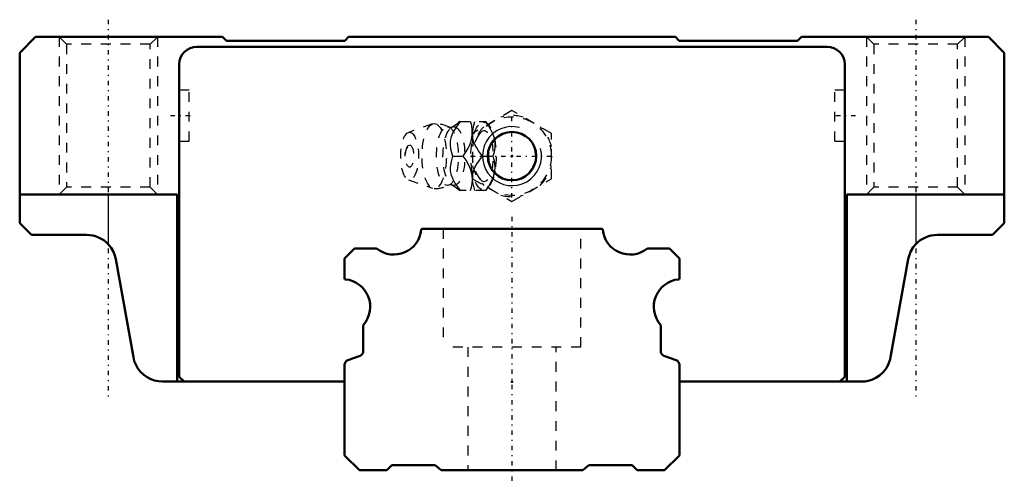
# Model space of a CAD drawing. Header units: millimetres. Extents: x -50 to 50, y -1 to 46.
import ezdxf

# ---------------------------------------------------------------- set-up
doc = ezdxf.new("R2010")
doc.units = ezdxf.units.MM
doc.linetypes.add('Center', pattern=[1.5, 0.45, -0.5, 0.05, -0.5])
doc.linetypes.add('Dashed', pattern=[2, 1, -1])
for name, color, linetype, lineweight in [('2d ConnectionPoints', 7, 'Continuous', 50), ('AM_0', 7, 'Continuous', 50), ('AM_4', 3, 'Continuous', 25), ('AM_5', 3, 'Continuous', 25), ('AM_7', 7, 'Center', 25), ('AM_9', 6, 'Dashed', 25)]:
    doc.layers.add(name, color=color, linetype=linetype, lineweight=lineweight)

# ---------------------------------------------------------------- blocks, each defined once
blk = doc.blocks.new('1_B_M6F_grease_nipple_joint1_SVR_0_in_SVR35C1SS280LG200BM6F85250001_2')
at = {"layer": 'AM_5', "linetype": 'Dashed'}
blk.add_arc((0, 31.9), 2.39, 75, 15, dxfattribs=at)
at = {"layer": 'AM_7'}
for p, q in [((0, 27.7), (0, 36.1)), ((-4.2, 31.9), (4.2, 31.9))]:
    blk.add_line(p, q, dxfattribs=at)
at = {"layer": 'AM_9'}
for p, q in [((0, 36.52), (-4, 34.21)), ((4, 34.21), (0, 36.52)), ((-8.07, 35.17), (-10.52, 34.3)), ((-5.32, 35.4), (-2.67, 35.4)), ((-2.37, 35.05), (-2.67, 35.4)), ((-4, 34.21), (-4, 29.59)), ((4, 29.59), (4, 34.21)), ((-6.03, 31.9), (-4.96, 31.9)), ((-3, 31.9), (-1.93, 31.9)), ((-10.52, 29.5), (-8.07, 28.63)), ((-4, 29.59), (0, 27.28)), ((0, 27.28), (4, 29.59)), ((-2.67, 28.4), (-5.32, 28.4)), ((-2.67, 28.4), (-2.37, 28.75))]:
    blk.add_line(p, q, dxfattribs=at)
for points in [[(-5.27, 35.4), (-5.67, 34.85), (-6.01, 34.28), (-6.18, 33.87), (-6.27, 33.45), (-6.29, 33.05), (-6.24, 32.65), (-6.14, 32.27), (-6.03, 31.9)], [(-5.31, 35.4), (-5.42, 35.31), (-5.61, 35.15), (-5.84, 34.98), (-6.11, 34.82), (-6.13, 34.81)], [(-4.96, 31.9), (-4.71, 32.26), (-4.48, 32.63), (-4.28, 33.03), (-4.14, 33.43), (-4.03, 33.99), (-4.03, 34.56), (-4.09, 34.99), (-4.2, 35.4)], [(-4, 33.84), (-4, 33.85), (-4.02, 34.25), (-3.96, 34.65), (-3.87, 35.03), (-3.76, 35.4)], [(-2.69, 35.4), (-2.43, 35.04), (-2.21, 34.67), (-2.01, 34.27), (-1.86, 33.87), (-1.76, 33.31), (-1.75, 32.74), (-1.82, 32.31), (-1.93, 31.9)], [(-6.13, 34.81), (-6.13, 34.81), (-6.16, 34.8), (-6.21, 34.79), (-6.28, 34.79), (-6.33, 34.8), (-6.34, 34.81)], [(-3, 31.9), (-3.4, 32.45), (-3.58, 32.73), (-3.74, 33.02), (-3.91, 33.42), (-4, 33.84)], [(-6.03, 31.9), (-6.19, 31.35), (-6.28, 30.78), (-6.27, 30.37), (-6.19, 29.95), (-6.02, 29.55), (-5.8, 29.15), (-5.55, 28.77), (-5.27, 28.4)], [(-4.2, 28.4), (-4.1, 28.76), (-4.04, 29.13), (-4.01, 29.53), (-4.04, 29.93), (-4.17, 30.49), (-4.42, 31.06), (-4.67, 31.49), (-4.96, 31.9)], [(-4, 29.95), (-3.92, 30.35), (-3.76, 30.75), (-3.53, 31.15), (-3.28, 31.53), (-3, 31.9)], [(-1.93, 31.9), (-1.83, 31.54), (-1.77, 31.17), (-1.74, 30.77), (-1.77, 30.37), (-1.9, 29.81), (-2.15, 29.24), (-2.4, 28.81), (-2.69, 28.4)], [(-6.34, 28.99), (-6.31, 29), (-6.26, 29.01), (-6.19, 29.01), (-6.14, 29), (-6.13, 28.99)], [(-4.01, 29.53), (-4.01, 29.92), (-4, 29.95)], [(-3.76, 28.4), (-3.92, 28.95), (-3.98, 29.23), (-4.01, 29.52)], [(-6.13, 29), (-5.88, 28.84), (-5.65, 28.68), (-5.46, 28.53), (-5.31, 28.4)]]:
    blk.add_lwpolyline(points, dxfattribs=at)
blk.add_circle((0, 31.9), 4, dxfattribs=at)
for centre, radius, start, end in [((0, 31.9), 4.12, 73.8624, 106.1376), ((-7.9, 31.9), 3.3, 61.7605, 90), ((0, 31.9), 4.12, 133.8624, 166.1376), ((0, 31.9), 4.12, 13.8624, 46.1376), ((-9.07, 31.9), 1.82, 148.3697, 211.6303), ((0, 31.9), 4.12, 193.8624, 226.1376), ((0, 31.9), 4.12, 313.8624, 346.1376), ((-7.9, 31.9), 3.3, 270, 298.2395), ((0, 31.9), 4.12, 253.8624, 286.1376)]:
    blk.add_arc(centre, radius, start, end, dxfattribs=at)
for centre, major_axis in [((-7.9, 31.9), (0, 3.3)), ((-2.89, 31.9), (0, 3.44)), ((-10.4, 31.9), (0, 2.42)), ((-6.56, 31.9), (0, 2.97)), ((-5.9, 31.9), (0, 2.97)), ((-10.4, 31.9), (0, 1.12))]:
    blk.add_ellipse(centre, major_axis=major_axis, ratio=0.37461, dxfattribs=at)
blk.add_ellipse((-2.84, 31.9), major_axis=(0, -2.57), ratio=0.37461, start_param=5.78106, end_param=9.9269, dxfattribs=at)
blk = doc.blocks.new('2_SVR_35C1SSB_M6F1_Slide_0_in_SVR35C1SS280LG200BM6F85250001_2')
at = {"layer": 'AM_0'}
for p, q in [((-48.4, 44), (-50, 42.4)), ((-29.4, 44), (-48.4, 44)), ((-29.01, 43.6), (-29.4, 44)), ((-16.6, 44), (-16.99, 43.6)), ((16.6, 44), (-16.6, 44)), ((16.99, 43.6), (16.6, 44)), ((29.4, 44), (29.01, 43.6)), ((48.4, 44), (29.4, 44)), ((50, 42.4), (48.4, 44)), ((32, 43), (-32, 43)), ((-16.99, 43.6), (-29.01, 43.6)), ((29.01, 43.6), (16.99, 43.6)), ((-50, 25.1), (-50, 42.4)), ((50, 42.4), (50, 25.1)), ((-33.8, 41.2), (-33.8, 9.5)), ((33.8, 9.5), (33.8, 41.2)), ((-50, 28), (-34, 28)), ((-34, 9), (-34, 28)), ((34, 28), (50, 28)), ((34, 9), (34, 28)), ((-48.8, 23.9), (-50, 25.1)), ((50, 25.1), (48.8, 23.9)), ((-43.2, 23.9), (-48.8, 23.9)), ((48.8, 23.9), (43.2, 23.9)), ((-40.25, 21.43), (-38.45, 11.47)), ((38.45, 11.47), (40.25, 21.43)), ((-35.5, 9), (-17, 9)), ((-33.8, 9.5), (-33.3, 9)), ((17, 9), (35.5, 9)), ((33.3, 9), (33.8, 9.5))]:
    blk.add_line(p, q, dxfattribs=at)
for points in [[(-40.25, 21.43), (-40.34, 21.8), (-40.48, 22.17), (-40.71, 22.57), (-41, 22.94)], [(41, 22.94), (40.76, 22.65), (40.51, 22.23), (40.33, 21.77), (40.25, 21.43)], [(-38.45, 11.47), (-38.36, 11.09), (-38.22, 10.73), (-37.99, 10.33), (-37.72, 9.98), (-37.4, 9.68), (-37.06, 9.44), (-36.68, 9.24), (-36.31, 9.11), (-35.89, 9.03), (-35.5, 9)], [(35.5, 9), (35.83, 9.02), (36.18, 9.08), (36.56, 9.19), (36.95, 9.38), (37.34, 9.63), (37.71, 9.97), (38.02, 10.37), (38.24, 10.79), (38.4, 11.24), (38.45, 11.47)]]:
    blk.add_lwpolyline(points, dxfattribs=at)
blk.add_circle((0, 31.9), 2.46, dxfattribs=at)
for centre, radius, start, end in [((-32, 41.2), 1.8, 90, 180), ((32, 41.2), 1.8, 0, 90), ((-43.2, 20.9), 3, 42.8334, 90), ((43.2, 20.9), 3, 90, 137.1666)]:
    blk.add_arc(centre, radius, start, end, dxfattribs=at)
at = {"layer": 'AM_4'}
for p, q in [((-41, 28), (-41, 22.94)), ((41, 28), (41, 22.94))]:
    blk.add_line(p, q, dxfattribs=at)
at = {"layer": 'AM_5', "linetype": 'Dashed'}
for p, q in [((-46, 44), (-46, 28)), ((-36, 44), (-36, 28)), ((36, 44), (36, 28)), ((46, 44), (46, 28))]:
    blk.add_line(p, q, dxfattribs=at)
at = {"layer": 'AM_5'}
blk.add_arc((0, 31.9), 3, 75, 15, dxfattribs=at)
at = {"layer": 'AM_7'}
for p, q in [((-41, 45.75), (-41, 7.25)), ((41, 45.75), (41, 7.25)), ((-32.7, 36), (-34.9, 36)), ((34.9, 36), (32.7, 36))]:
    blk.add_line(p, q, dxfattribs=at)
at = {"layer": 'AM_9'}
for p, q in [((-46, 44), (-45.25, 43.25)), ((-36.75, 43.25), (-36, 44)), ((36, 44), (36.75, 43.25)), ((45.25, 43.25), (46, 44)), ((-45.25, 43.25), (-45.25, 28.75)), ((-36.75, 43.25), (-45.25, 43.25)), ((-36.75, 28.75), (-36.75, 43.25)), ((36.75, 43.25), (36.75, 28.75)), ((45.25, 43.25), (36.75, 43.25)), ((45.25, 28.75), (45.25, 43.25)), ((-32.8, 38.6), (-33.8, 38.6)), ((-32.8, 33.4), (-32.8, 38.6)), ((32.8, 33.4), (32.8, 38.6)), ((33.8, 38.6), (32.8, 38.6)), ((-33.8, 33.4), (-32.8, 33.4)), ((32.8, 33.4), (33.8, 33.4)), ((-45.25, 28.75), (-46, 28)), ((-36.75, 28.75), (-45.25, 28.75)), ((-36, 28), (-36.75, 28.75)), ((36.75, 28.75), (36, 28)), ((45.25, 28.75), (36.75, 28.75)), ((46, 28), (45.25, 28.75))]:
    blk.add_line(p, q, dxfattribs=at)
blk = doc.blocks.new('3_SVR_35C28020_R_Track_0_in_SVR35C1SS280LG200BM6F85250001_2')
at = {"layer": 'AM_0'}
for p, q in [((9.12, 24.5), (-9.12, 24.5)), ((-16, 22.5), (-17, 21.5)), ((-13.77, 22.5), (-16, 22.5)), ((16, 22.5), (13.77, 22.5)), ((17, 21.5), (16, 22.5)), ((-17, 21.5), (-17, 19.48)), ((17, 19.48), (17, 21.5)), ((-15.1, 14.71), (-15.1, 12.1)), ((15.1, 12.1), (15.1, 14.71)), ((-15.43, 11.63), (-16.67, 11.17)), ((16.67, 11.17), (15.43, 11.63)), ((-17, 10.7), (-17, 1.5)), ((17, 1.5), (17, 10.7)), ((-17, 1.5), (-15.5, 0)), ((15.5, 0), (17, 1.5)), ((-15.5, 0), (-12.7, 0)), ((-12.7, 0), (-12.21, 0.5)), ((-12.21, 0.5), (-7.82, 0.5)), ((-7.82, 0.5), (-7.2, 0)), ((-7.2, 0), (7.2, 0)), ((7.2, 0), (7.82, 0.5)), ((7.82, 0.5), (12.21, 0.5)), ((12.21, 0.5), (12.7, 0)), ((12.7, 0), (15.5, 0))]:
    blk.add_line(p, q, dxfattribs=at)
for centre, radius, start, end in [((-12, 24.7), 2.8, 232.4765, 354.0622), ((-9.12, 24.4), 0.1, 90, 174.0622), ((9.12, 24.4), 0.1, 5.9377, 90), ((12, 24.7), 2.8, 185.9378, 307.5235), ((-13.77, 22.4), 0.1, 52.4765, 90), ((13.77, 22.4), 0.1, 90, 127.5235), ((-16.9, 19.48), 0.1, 180, 264.0622), ((-17.2, 16.6), 2.8, 319.3428, 84.0622), ((17.2, 16.6), 2.8, 95.9378, 220.6572), ((16.9, 19.48), 0.1, 275.9377, 0), ((-15, 14.71), 0.1, 139.3427, 180), ((15, 14.71), 0.1, 0, 40.6572), ((-15.6, 12.1), 0.5, 290.3346, 0), ((15.6, 12.1), 0.5, 180, 249.6654), ((-16.5, 10.7), 0.5, 110.3346, 180), ((16.5, 10.7), 0.5, 0, 69.6654)]:
    blk.add_arc(centre, radius, start, end, dxfattribs=at)
at = {"layer": 'AM_7'}
blk.add_line((0, 25.73), (0, -1.23), dxfattribs=at)
at = {"layer": 'AM_9'}
for p, q in [((-7, 24.5), (-7, 12.5)), ((7, 12.5), (7, 24.5)), ((7, 12.5), (-7, 12.5)), ((-4.5, 12.5), (-4.5, 0)), ((4.5, 0), (4.5, 12.5))]:
    blk.add_line(p, q, dxfattribs=at)

msp = doc.modelspace()

# ---------------------------------------------------------------- linework, layer by layer
at = {"layer": '2d ConnectionPoints'}
for p in [(0, 31.9), (0, 31.9), (0, 9), (0, 9), (0, 0), (0, 0)]:
    msp.add_point(p, dxfattribs=at)

# ---------------------------------------------------------------- block references
for name in ['2_SVR_35C1SSB_M6F1_Slide_0_in_SVR35C1SS280LG200BM6F85250001_2', '1_B_M6F_grease_nipple_joint1_SVR_0_in_SVR35C1SS280LG200BM6F85250001_2', '3_SVR_35C28020_R_Track_0_in_SVR35C1SS280LG200BM6F85250001_2']:
    msp.add_blockref(name, (0, 0))

doc.saveas('drawing.dxf')
